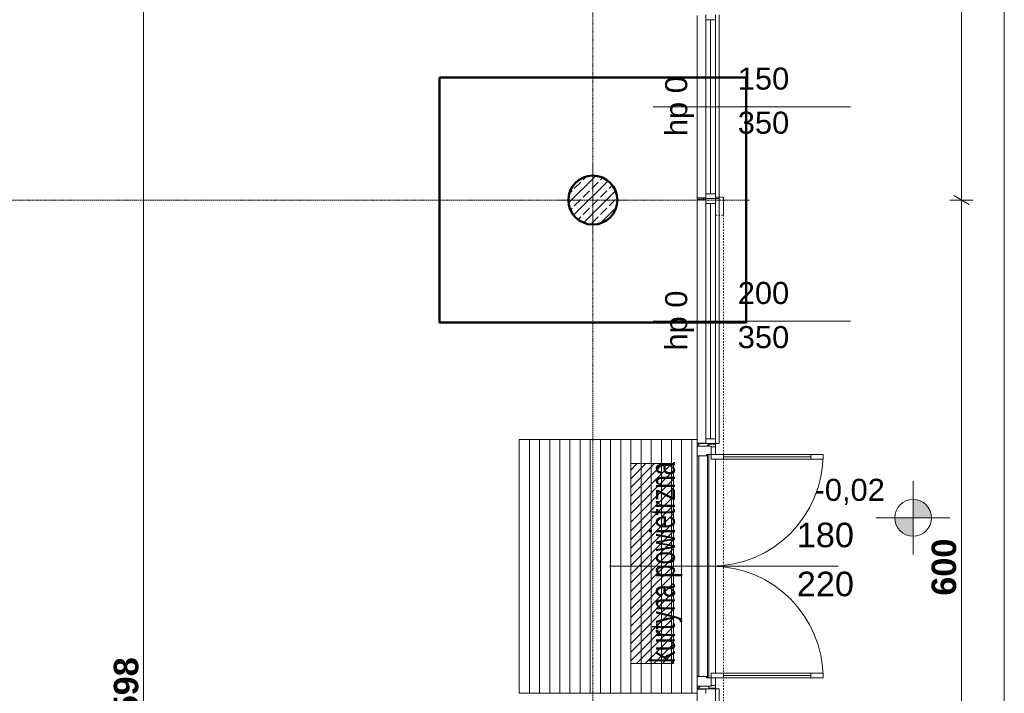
# Model space of a CAD drawing. Extents: x -7314 to 11761, y 144 to 9383.
# Tile 71 of 193: x 2846 to 3648, y 3384 to 3934. Entities that reach past the tile are written whole.
import ezdxf
from ezdxf.xclip import XClip

# ---------------------------------------------------------------- set-up
doc = ezdxf.new("R2010")
doc.units = 0
doc.header["$MEASUREMENT"] = 0
doc.header["$XCLIPFRAME"] = 0
for name, pattern in [('Krawędzie ukryte', [68, 48, -20]), ('Przerywana', [96, 48, -48]), ('Przerywana gęsta', [36, 24, -12]), ('Wipeout_Contour', [20000, 0, -20000])]:
    doc.linetypes.add(name, pattern=pattern)
for name, color, linetype in [('FORMA - Arch 01 - 220-A Ściany', 7, 'Continuous'), ('FORMA - Arch 01 - 299-A Wymiary Opisy wewnetrzne', 7, 'Continuous'), ('FORMA - Arch 01 - 410-K Osie', 7, 'Continuous'), ('FORMA - Arch 01 - 440-K Słupy', 7, 'Continuous'), ('FORMA - Arch 04 - Wymiary ogólne', 7, 'Continuous'), ('FORMA - Arch 05 - inst co', 7, 'Continuous')]:
    doc.layers.add(name, color=color, linetype=linetype)
doc.styles.add('STYL_AUTOMATYCZNY_2', font='arial.ttf')
doc.styles.add('STYL_AUTOMATYCZNY_7', font='arial.ttf', dxfattribs={"width": 0.7})
doc.styles.add('STYL_AUTOMATYCZNY_8', font='arial.ttf')
doc.styles.add('STYL_AUTOMATYCZNY_9', font='arial.ttf')
pattern_1 = [(45, (4185.3, -5972.398), (-17.67767, 17.67767), []), (45, (4181.764, -5968.863), (-17.67767, 17.67767), []), (45, (4178.229, -5965.327), (-17.67767, 17.67767), [])]

# ---------------------------------------------------------------- blocks, each defined once
blk = doc.blocks.new('Rysunek_1_1', base_point=(4185.3, -5972.4))
at = {"linetype": 'Continuous', "lineweight": 13}
h = blk.add_hatch(dxfattribs=at)
h.set_pattern_fill('Sklejka_0001', color=252, style=0, pattern_type=2)
h.set_pattern_definition([(270, (3368.8275, 3522.218), (8.27714, 0), [])])
h.paths.add_polyline_path([(3253, 3591.53), (3253, 3384.6), (3397.96, 3384.6), (3397.96, 3591.53)])
at = {"layer": 'FORMA - Arch 01 - 299-A Wymiary Opisy wewnetrzne', "linetype": 'Continuous', "lineweight": 5}
for points in [[(3574.11, 3527.54), (3589.11, 3527.54), (3587.96, 3533.28), (3584.71, 3538.15), (3579.85, 3541.4), (3574.11, 3542.54)], [(3574.11, 3527.54), (3559.11, 3527.54), (3560.25, 3521.8), (3563.5, 3516.93), (3568.37, 3513.68), (3574.11, 3512.54)]]:
    blk.add_hatch(color=7, dxfattribs=at).paths.add_polyline_path(points)
at = {"layer": 'FORMA - Arch 05 - inst co', "linetype": 'Continuous', "lineweight": 15}
h = blk.add_hatch(dxfattribs=at)
h.set_pattern_fill('cegła_zwykła_gęsta_0001', color=214, style=0, pattern_type=2)
h.set_pattern_definition([(45, (4185.2997, -5972.398), (-3.535534, 3.535534), [])])
h.paths.add_polyline_path([(3378.88, 3571.81), (3343.88, 3571.81), (3343.88, 3408.64), (3378.88, 3408.64)])
at = {"color": 7, "linetype": 'Przerywana', "lineweight": 13, "ltscale": 0.025, "flags": 128}
for points in [[(3419.59, 3188.12), (3419.6, 3789.34), (3413.04, 3789.34), (3413.03, 3188.12)], [(3413.04, 3774.67), (3419.6, 3774.67), (3419.6, 3789.34), (3413.04, 3789.34)]]:
    blk.add_lwpolyline(points, close=True, dxfattribs=at)
at = {"color": 251, "linetype": 'Continuous', "lineweight": 13, "ltscale": 0.025, "flags": 128}
blk.add_lwpolyline([(3253, 3591.53), (3253, 3384.6), (3397.96, 3384.6), (3397.96, 3591.53)], close=True, dxfattribs=at)
at = {"layer": 'FORMA - Arch 01 - 220-A Ściany', "color": 7, "linetype": 'Continuous', "lineweight": 13, "ltscale": 0.025}
blk.add_line((3413.04, 3788.12), (3416.04, 3788.12), dxfattribs=at)
at = {"layer": 'FORMA - Arch 01 - 299-A Wymiary Opisy wewnetrzne', "color": 7, "linetype": 'Continuous', "lineweight": 5, "ltscale": 0.025}
for p, q in [((3574.11, 3497.54), (3574.11, 3557.54)), ((3544.11, 3527.54), (3604.11, 3527.54))]:
    blk.add_line(p, q, dxfattribs=at)
blk.add_circle((3574.11, 3527.54), 15, dxfattribs=at)
at = {"layer": 'FORMA - Arch 01 - 410-K Osie', "color": 7, "linetype": 'Krawędzie ukryte', "lineweight": 13, "ltscale": 0.025}
blk.add_line((3420.76, 3786.9), (3440.7, 3786.9), dxfattribs=at)
at = {"layer": 'FORMA - Arch 04 - Wymiary ogólne', "color": 154, "linetype": 'Continuous', "lineweight": 13, "ltscale": 0.025}
for p, q in [((3648.5, 718.9), (3648.5, 5986.9)), ((3613.5, 3786.9), (3613.5, 4386.9)), ((2946.61, 2594.4), (2946.61, 4192.43)), ((3607.25, 3790.51), (3619.75, 3783.29)), ((3622.87, 3786.9), (3604.12, 3786.9)), ((3613.5, 3186.9), (3613.5, 3786.9))]:
    blk.add_line(p, q, dxfattribs=at)
at = {"layer": 'FORMA - Arch 05 - inst co', "color": 7, "linetype": 'Continuous', "lineweight": 13, "ltscale": 0.025, "flags": 128}
blk.add_lwpolyline([(3378.88, 3571.81), (3343.88, 3571.81), (3343.88, 3408.64), (3378.88, 3408.64)], close=True, dxfattribs=at)
at = {"layer": 'FORMA - Arch 01 - 220-A Ściany', "color": 7, "linetype": 'Continuous', "lineweight": 13, "attachment_point": 7, "style": 'STYL_AUTOMATYCZNY_2'}
for s, insert, char_height in [('\\A1;{\\pql;\\pt0;\\fArial|b0|i0|c238|p0;\\W1.000000;150\\fArial|b0|i0|c238|p0;\\W1.000000;\\A1{\\H.66x;\\S^  ;}\\fArial|b0|i0|c238|p0;\\W1.000000;\\fArial|b0|i0|c238|p0;\\W1.000000;}', (3431.16, 3871.82), 18), ('\\A1;{\\pql;\\pt0;\\fArial|b0|i0|c238|p0;\\W1.000000;350\\fArial|b0|i0|c238|p0;\\W1.000000;\\A1{\\H.66x;\\S^  ;}\\fArial|b0|i0|c238|p0;\\W1.000000;\\fArial|b0|i0|c238|p0;\\W1.000000;}', (3431.16, 3835.8), 18), ('\\A1;{\\pql;\\pt0;\\fArial|b0|i0|c238|p0;\\W1.000000;200\\fArial|b0|i0|c238|p0;\\W1.000000;\\A1{\\H.66x;\\S^  ;}\\fArial|b0|i0|c238|p0;\\W1.000000;\\fArial|b0|i0|c238|p0;\\W1.000000;}', (3431.16, 3696.82), 18), ('\\A1;{\\pql;\\pt0;\\fArial|b0|i0|c238|p0;\\W1.000000;350\\fArial|b0|i0|c238|p0;\\W1.000000;\\A1{\\H.66x;\\S^  ;}\\fArial|b0|i0|c238|p0;\\W1.000000;\\fArial|b0|i0|c238|p0;\\W1.000000;}', (3431.16, 3660.8), 18), ('\\A1;{\\pql;\\pt0;\\fArial|b0|i0|c238|p0;\\W1.000000;220\\fArial|b0|i0|c238|p0;\\W1.000000;\\A1{\\H.66x;\\S^  ;}\\fArial|b0|i0|c238|p0;\\W1.000000;\\fArial|b0|i0|c238|p0;\\W1.000000;}', (3479.29, 3457.78), 20)]:
    blk.add_mtext(s, dxfattribs=dict(at, insert=insert, char_height=char_height))
at = {"layer": 'FORMA - Arch 01 - 220-A Ściany', "color": 7, "linetype": 'Continuous', "lineweight": 13, "char_height": 18, "attachment_point": 7, "rotation": 90, "style": 'STYL_AUTOMATYCZNY_2'}
for insert in [(3395.37, 3839.09), (3395.37, 3664.09)]:
    blk.add_mtext('\\A1;{\\pql;\\pt0;\\fArial|b0|i0|c238|p0;\\W1.000000;hp 0\\fArial|b0|i0|c238|p0;\\W1.000000;\\A1{\\H.66x;\\S^  ;}\\fArial|b0|i0|c238|p0;\\W1.000000;\\fArial|b0|i0|c238|p0;\\W1.000000;}', dxfattribs=dict(at, insert=insert))
at = {"layer": 'FORMA - Arch 01 - 299-A Wymiary Opisy wewnetrzne', "color": 7, "linetype": 'Continuous', "lineweight": 13, "insert": (3493.79, 3538.07), "char_height": 18, "width": 56.2662, "attachment_point": 7, "style": 'STYL_AUTOMATYCZNY_8'}
blk.add_mtext('\\A1;{\\pql;\\fArial|b0|i0|c238|p0;\\W1.000000;-0,02}', dxfattribs=at)
at = {"layer": 'FORMA - Arch 04 - Wymiary ogólne', "color": 154, "linetype": 'Continuous', "lineweight": 13, "char_height": 20, "attachment_point": 7, "rotation": 90, "style": 'STYL_AUTOMATYCZNY_9'}
for s, insert, width in [('\\A1;{\\pql;\\fArial|b1|i0|c238|p0;\\W1.000000;600}', (3609.5, 3464.02), 45.7634), ('\\A1;{\\pql;\\fArial|b1|i0|c238|p0;\\W1.000000;1\xa0598}', (2942.61, 3343.84), 68.6384)]:
    blk.add_mtext(s, dxfattribs=dict(at, insert=insert, width=width))
at = {"layer": 'FORMA - Arch 05 - inst co', "color": 7, "linetype": 'Continuous', "lineweight": 13, "insert": (3385.92, 3409.06), "char_height": 20, "attachment_point": 7, "rotation": 90, "style": 'STYL_AUTOMATYCZNY_7'}
blk.add_mtext('\\A1;{\\pql;\\fArial|b0|i0|c238|p0;\\W0.700000;kurtyna powietrzna}', dxfattribs=at)
at = {"color": 254, "linetype": 'Wipeout_Contour', "lineweight": 0, "ltscale": 25453.915568}
blk.add_wipeout([(3398.04, 3787.62), (3405.04, 3787.62), (3405.04, 3788.12), (3398.54, 3788.12), (3398.04, 3788.12)], dxfattribs=at).dxf.layer = 'FORMA - Arch 01 - 220-A Ściany'
at = {"color": 254, "linetype": 'Wipeout_Contour', "lineweight": 0, "ltscale": 80505.637075}
blk.add_wipeout([(3333.04, 3786.9), (3333.04, 3786.9), (3327.18, 3801.04), (3313.04, 3806.9), (3313.04, 3806.9), (3313.04, 3806.9), (3298.9, 3801.04), (3293.04, 3786.9), (3293.04, 3786.9), (3293.04, 3786.9), (3298.9, 3772.75), (3313.04, 3766.9), (3313.04, 3766.9), (3313.04, 3766.9), (3327.18, 3772.75)], dxfattribs=at).dxf.layer = 'FORMA - Arch 01 - 440-K Słupy'
at = {"layer": 'FORMA - Arch 01 - 220-A Ściany', "linetype": 'Continuous', "lineweight": 5}
h = blk.add_hatch(dxfattribs=at)
h.set_pattern_fill('Aluminium_0001', style=0, pattern_type=2)
h.set_pattern_definition(pattern_1)
h.paths.add_polyline_path([(3398.04, 3787.62), (3405.04, 3787.62), (3405.04, 3788.12), (3398.54, 3788.12), (3398.04, 3788.12)])
at = {"layer": 'FORMA - Arch 01 - 440-K Słupy', "linetype": 'Continuous', "lineweight": 5}
h = blk.add_hatch(dxfattribs=at)
h.set_pattern_fill('beton_zbrojony_gęsty_0001', style=0, pattern_type=2)
h.set_pattern_definition([(45, (4185.3, -5972.398), (-7.071068, 7.071068), []), (45, (4181.764, -5968.863), (-7.071068, 7.071068), [7.5, -2.5])])
h.paths.add_polyline_path([(3333.04, 3786.9, 0.414214), (3313.04, 3806.9, 0.414214), (3293.04, 3786.9, 0.414214), (3313.04, 3766.9, 0.414214)])
at = {"layer": 'FORMA - Arch 01 - 410-K Osie', "color": 7, "linetype": 'Krawędzie ukryte', "lineweight": 13, "ltscale": 0.025}
blk.add_line((3313.04, 567.07), (3313.04, 6163.06), dxfattribs=at)
at = {"layer": 'FORMA - Arch 01 - 440-K Słupy', "color": 1, "linetype": 'Continuous', "lineweight": 13, "ltscale": 0.025}
for p, q in [((3313.04, 3794.9), (3313.04, 3814.9)), ((3305.04, 3786.9), (3285.04, 3786.9)), ((3321.04, 3786.9), (3341.04, 3786.9)), ((3313.04, 3778.9), (3313.04, 3758.9))]:
    blk.add_line(p, q, dxfattribs=at)
at = {"layer": 'FORMA - Arch 01 - 440-K Słupy', "color": 7, "linetype": 'Continuous', "lineweight": 25, "ltscale": 0.025, "flags": 128}
blk.add_lwpolyline([(3333.04, 3786.9, -0.414214), (3313.04, 3766.9, -0.414214), (3293.04, 3786.9, -0.414214), (3313.04, 3806.9, -0.414214)], format="xyb", close=True, dxfattribs=at)
at = {"layer": 'FORMA - Arch 01 - 440-K Słupy', "color": 1, "linetype": 'Continuous', "lineweight": 13, "ltscale": 0.025}
blk.add_point((3313.04, 3786.9), dxfattribs=at)
at = {"color": 254, "linetype": 'Wipeout_Contour', "lineweight": 0, "ltscale": 24002.946916}
blk.add_wipeout([(3398.04, 3387.62), (3405.04, 3387.62), (3405.04, 3388.12), (3398.54, 3388.12), (3398.04, 3388.12)], dxfattribs=at).dxf.layer = 'FORMA - Arch 01 - 220-A Ściany'
at = {"layer": 'FORMA - Arch 01 - 220-A Ściany', "linetype": 'Continuous', "lineweight": 5}
h = blk.add_hatch(dxfattribs=at)
h.set_pattern_fill('Aluminium_0001', style=0, pattern_type=2)
h.set_pattern_definition(pattern_1)
h.paths.add_polyline_path([(3398.04, 3387.62), (3405.04, 3387.62), (3405.04, 3388.12), (3398.54, 3388.12), (3398.04, 3388.12)])
at = {"color": 254, "linetype": 'Wipeout_Contour', "lineweight": 0, "ltscale": 25454.659369}
blk.add_wipeout([(3398.04, 3788.12), (3398.54, 3788.12), (3405.04, 3788.12), (3405.04, 3788.62), (3398.04, 3788.62)], dxfattribs=at).dxf.layer = 'FORMA - Arch 01 - 220-A Ściany'
at = {"layer": 'FORMA - Arch 01 - 220-A Ściany', "linetype": 'Continuous', "lineweight": 5}
h = blk.add_hatch(dxfattribs=at)
h.set_pattern_fill('Aluminium_0001', style=0, pattern_type=2)
h.set_pattern_definition(pattern_1)
h.paths.add_polyline_path([(3398.04, 3788.12), (3398.54, 3788.12), (3405.04, 3788.12), (3405.04, 3788.62), (3398.04, 3788.62)])
at = {"layer": 'FORMA - Arch 01 - 220-A Ściany', "color": 7, "linetype": 'Continuous', "lineweight": 13, "ltscale": 0.025}
blk.add_line((3398.04, 3937.62), (3398.04, 3788.62), dxfattribs=at)
at = {"layer": 'FORMA - Arch 01 - 220-A Ściany', "color": 7, "linetype": 'Continuous', "lineweight": 15, "ltscale": 0.025}
for p, q in [((3405.04, 3788.62), (3398.04, 3788.62)), ((3398.04, 3788.12), (3398.04, 3788.62)), ((3398.04, 3788.12), (3398.04, 3788.62)), ((3398.04, 3788.12), (3398.04, 3787.62)), ((3398.04, 3788.12), (3398.04, 3787.62)), ((3405.04, 3787.62), (3398.04, 3787.62)), ((3405.04, 3788.12), (3405.04, 3788.62)), ((3405.04, 3788.12), (3405.04, 3787.62))]:
    blk.add_line(p, q, dxfattribs=at)
at = {"color": 254, "linetype": 'Wipeout_Contour', "lineweight": 0, "ltscale": 58494.409692}
blk.add_wipeout([(3413.04, 3388.62), (3413.04, 3587.62), (3407.54, 3587.62), (3407.54, 3588.12), (3399.54, 3588.12), (3399.54, 3587.62), (3398.04, 3587.62), (3398.04, 3388.62), (3399.54, 3388.62), (3399.54, 3388.12), (3407.54, 3388.12), (3407.54, 3388.62)], dxfattribs=at).dxf.layer = 'FORMA - Arch 01 - 220-A Ściany'
at = {"color": 254, "linetype": 'Wipeout_Contour', "lineweight": 0, "ltscale": 24711.103361}
blk.add_wipeout([(3398.04, 3587.62), (3399.54, 3587.62), (3399.54, 3588.12), (3398.54, 3588.12), (3398.04, 3588.12)], dxfattribs=at).dxf.layer = 'FORMA - Arch 01 - 220-A Ściany'
at = {"color": 254, "linetype": 'Wipeout_Contour', "lineweight": 0, "ltscale": 24752.008236}
blk.add_wipeout([(3413.04, 3588.12), (3412.54, 3588.12), (3407.54, 3588.12), (3407.54, 3587.62), (3413.04, 3587.62)], dxfattribs=at).dxf.layer = 'FORMA - Arch 01 - 220-A Ściany'
at = {"color": 254, "linetype": 'Wipeout_Contour', "lineweight": 0, "ltscale": 23995.673333}
blk.add_wipeout([(3398.04, 3388.12), (3398.54, 3388.12), (3399.54, 3388.12), (3399.54, 3388.62), (3398.04, 3388.62)], dxfattribs=at).dxf.layer = 'FORMA - Arch 01 - 220-A Ściany'
at = {"color": 254, "linetype": 'Wipeout_Contour', "lineweight": 0, "ltscale": 24037.795828}
blk.add_wipeout([(3413.04, 3388.62), (3407.54, 3388.62), (3407.54, 3388.12), (3412.54, 3388.12), (3413.04, 3388.12)], dxfattribs=at).dxf.layer = 'FORMA - Arch 01 - 220-A Ściany'
at = {"layer": 'FORMA - Arch 01 - 220-A Ściany', "linetype": 'Continuous', "lineweight": 5}
h = blk.add_hatch(dxfattribs=at)
h.set_pattern_fill('Aluminium_0001', style=0, pattern_type=2)
h.set_pattern_definition(pattern_1)
h.paths.add_polyline_path([(3398.04, 3587.62), (3399.54, 3587.62), (3399.54, 3588.12), (3398.54, 3588.12), (3398.04, 3588.12)])
h = blk.add_hatch(dxfattribs=at)
h.set_pattern_fill('Aluminium_0001', style=0, pattern_type=2)
h.set_pattern_definition(pattern_1)
h.paths.add_polyline_path([(3413.04, 3588.12), (3412.54, 3588.12), (3407.54, 3588.12), (3407.54, 3587.62), (3413.04, 3587.62)])
h = blk.add_hatch(dxfattribs=at)
h.set_pattern_fill('Aluminium_0001', style=0, pattern_type=2)
h.set_pattern_definition(pattern_1)
h.paths.add_polyline_path([(3398.04, 3388.12), (3398.54, 3388.12), (3399.54, 3388.12), (3399.54, 3388.62), (3398.04, 3388.62)])
h = blk.add_hatch(dxfattribs=at)
h.set_pattern_fill('Aluminium_0001', style=0, pattern_type=2)
h.set_pattern_definition(pattern_1)
h.paths.add_polyline_path([(3413.04, 3388.62), (3407.54, 3388.62), (3407.54, 3388.12), (3412.54, 3388.12), (3413.04, 3388.12)])
at = {"color": 254, "linetype": 'Wipeout_Contour', "lineweight": 0, "ltscale": 24719.577366}
blk.add_wipeout([(3398.04, 3588.12), (3398.54, 3588.12), (3405.04, 3588.12), (3405.04, 3588.62), (3398.04, 3588.62)], dxfattribs=at).dxf.layer = 'FORMA - Arch 01 - 220-A Ściany'
at = {"layer": 'FORMA - Arch 01 - 220-A Ściany', "linetype": 'Continuous', "lineweight": 5}
h = blk.add_hatch(dxfattribs=at)
h.set_pattern_fill('Aluminium_0001', style=0, pattern_type=2)
h.set_pattern_definition(pattern_1)
h.paths.add_polyline_path([(3398.04, 3588.12), (3398.54, 3588.12), (3405.04, 3588.12), (3405.04, 3588.62), (3398.04, 3588.62)])
at = {"color": 254, "linetype": 'Wipeout_Contour', "lineweight": 0, "ltscale": 48754.423563}
blk.add_wipeout([(3398.04, 3394.12), (3398.04, 3390.12), (3409.54, 3390.12), (3409.54, 3390.62), (3413.04, 3390.62), (3413.04, 3585.62), (3409.54, 3585.62), (3409.54, 3586.12), (3398.04, 3586.12), (3398.04, 3582.12)], dxfattribs=at).dxf.layer = 'FORMA - Arch 01 - 220-A Ściany'
at = {"layer": 'FORMA - Arch 01 - 220-A Ściany', "color": 7, "linetype": 'Przerywana gęsta', "lineweight": 13, "ltscale": 0.025}
for p, q in [((3413.04, 3788.12), (3413.04, 3588.12)), ((3413.04, 3388.12), (3413.04, 3188.12))]:
    blk.add_line(p, q, dxfattribs=at)
at = {"layer": 'FORMA - Arch 01 - 220-A Ściany', "color": 7, "linetype": 'Continuous', "lineweight": 13, "ltscale": 0.025}
for p, q in [((3416.04, 3788.12), (3416.04, 3588.12)), ((3398.04, 3587.62), (3398.04, 3388.62)), ((3416.04, 3588.12), (3413.04, 3588.12)), ((3398.04, 3387.62), (3398.04, 3188.62)), ((3413.04, 3388.12), (3416.04, 3388.12)), ((3416.04, 3388.12), (3416.04, 3188.12))]:
    blk.add_line(p, q, dxfattribs=at)
at = {"layer": 'FORMA - Arch 01 - 220-A Ściany', "color": 7, "linetype": 'Continuous', "lineweight": 15, "ltscale": 0.025}
for p, q in [((3405.04, 3588.62), (3398.04, 3588.62)), ((3398.04, 3588.12), (3398.04, 3588.62)), ((3398.04, 3588.12), (3398.04, 3587.62)), ((3399.54, 3587.62), (3398.04, 3587.62)), ((3399.54, 3588.12), (3399.54, 3587.62)), ((3405.04, 3588.12), (3405.04, 3588.62)), ((3407.54, 3588.12), (3407.54, 3587.62)), ((3407.54, 3587.62), (3413.04, 3587.62)), ((3413.04, 3588.12), (3413.04, 3587.62)), ((3413.04, 3588.12), (3413.04, 3587.62)), ((3399.54, 3388.62), (3398.04, 3388.62)), ((3398.04, 3388.12), (3398.04, 3388.62)), ((3399.54, 3388.12), (3399.54, 3388.62)), ((3407.54, 3388.62), (3413.04, 3388.62)), ((3407.54, 3388.12), (3407.54, 3388.62)), ((3413.04, 3388.12), (3413.04, 3388.62)), ((3398.04, 3388.12), (3398.04, 3387.62)), ((3398.04, 3388.12), (3398.04, 3387.62)), ((3405.04, 3387.62), (3398.04, 3387.62)), ((3405.04, 3388.12), (3405.04, 3387.62))]:
    blk.add_line(p, q, dxfattribs=at)
at = {"color": 254, "linetype": 'Wipeout_Contour', "lineweight": 0, "ltscale": 20378.915621}
blk.add_wipeout([(3413.04, 3788.12), (3405.04, 3788.12), (3405.04, 3784.12), (3413.04, 3784.12)], dxfattribs=at).dxf.layer = 'FORMA - Arch 01 - 220-A Ściany'
at = {"color": 254, "linetype": 'Wipeout_Contour', "lineweight": 0, "ltscale": 19219.726633}
blk.add_wipeout([(3413.04, 3388.12), (3405.04, 3388.12), (3405.04, 3384.12), (3413.04, 3384.12)], dxfattribs=at).dxf.layer = 'FORMA - Arch 01 - 220-A Ściany'
at = {"layer": 'FORMA - Arch 01 - 220-A Ściany', "color": 7, "linetype": 'Continuous', "lineweight": 13, "ltscale": 0.025}
blk.add_line((3413.04, 3587.62), (3413.04, 3388.62), dxfattribs=at)
at = {"layer": 'FORMA - Arch 01 - 220-A Ściany', "color": 7, "linetype": 'Continuous', "lineweight": 15, "ltscale": 0.025}
for p, q in [((3413.04, 3388.12), (3413.04, 3388.62)), ((3405.04, 3387.62), (3398.04, 3387.62)), ((3405.04, 3384.12), (3405.04, 3388.12)), ((3412.54, 3388.12), (3405.04, 3388.12)), ((3412.54, 3388.12), (3405.04, 3388.12)), ((3413.04, 3388.12), (3412.54, 3388.12)), ((3413.04, 3388.12), (3412.54, 3388.12)), ((3413.04, 3388.12), (3413.04, 3384.12))]:
    blk.add_line(p, q, dxfattribs=at)
at = {"color": 254, "linetype": 'Wipeout_Contour', "lineweight": 0, "ltscale": 19496.009237}
blk.add_wipeout([(3407.54, 3388.12), (3407.54, 3588.12), (3399.54, 3588.12), (3399.54, 3388.12)], dxfattribs=at).dxf.layer = 'FORMA - Arch 01 - 220-A Ściany'
at = {"layer": 'FORMA - Arch 01 - 220-A Ściany', "color": 7, "linetype": 'Continuous', "lineweight": 15, "ltscale": 0.025}
blk.add_line((3326.51, 3488.12), (3512.9, 3488.12), dxfattribs=at)
at = {"layer": 'FORMA - Arch 01 - 220-A Ściany', "color": 7, "linetype": 'Continuous', "lineweight": 13, "ltscale": 0.025}
for centre, start, end in [((3409.54, 3579.32), 270, 0), ((3409.54, 3396.92), 0, 90)]:
    blk.add_arc(centre, 91.2, start, end, dxfattribs=at)
at = {"color": 254, "linetype": 'Wipeout_Contour', "lineweight": 0, "ltscale": 19776.489568}
blk.add_wipeout([(3407.54, 3588.12), (3399.54, 3588.12), (3399.54, 3584.12), (3407.54, 3584.12)], dxfattribs=at).dxf.layer = 'FORMA - Arch 01 - 220-A Ściany'
at = {"color": 254, "linetype": 'Wipeout_Contour', "lineweight": 0, "ltscale": 19215.412137}
blk.add_wipeout([(3407.54, 3392.12), (3399.54, 3392.12), (3399.54, 3388.12), (3407.54, 3388.12)], dxfattribs=at).dxf.layer = 'FORMA - Arch 01 - 220-A Ściany'
at = {"layer": 'FORMA - Arch 01 - 220-A Ściany', "linetype": 'Continuous', "lineweight": 5}
h = blk.add_hatch(dxfattribs=at)
h.set_pattern_fill('Aluminium_0001', style=0, pattern_type=2)
h.set_pattern_definition(pattern_1)
h.paths.add_polyline_path([(3407.54, 3588.12), (3399.54, 3588.12), (3399.54, 3584.12), (3407.54, 3584.12)])
h = blk.add_hatch(dxfattribs=at)
h.set_pattern_fill('Aluminium_0001', style=0, pattern_type=2)
h.set_pattern_definition(pattern_1)
h.paths.add_polyline_path([(3407.54, 3392.12), (3399.54, 3392.12), (3399.54, 3388.12), (3407.54, 3388.12)])
at = {"layer": 'FORMA - Arch 01 - 220-A Ściany', "color": 7, "linetype": 'Continuous', "lineweight": 13, "ltscale": 0.025}
for p, q in [((3398.04, 3787.62), (3398.04, 3588.62)), ((3399.54, 3588.12), (3399.54, 3388.12)), ((3407.54, 3588.12), (3399.54, 3588.12)), ((3399.54, 3588.12), (3399.54, 3584.12)), ((3399.54, 3584.12), (3407.54, 3584.12)), ((3406.54, 3584.12), (3406.54, 3392.12)), ((3407.54, 3588.12), (3407.54, 3388.12)), ((3407.54, 3584.12), (3407.54, 3588.12)), ((3407.54, 3392.12), (3399.54, 3392.12)), ((3399.54, 3392.12), (3399.54, 3388.12)), ((3407.54, 3388.12), (3407.54, 3392.12)), ((3399.54, 3388.12), (3407.54, 3388.12))]:
    blk.add_line(p, q, dxfattribs=at)
at = {"layer": 'FORMA - Arch 01 - 220-A Ściany', "color": 7, "linetype": 'Continuous', "lineweight": 15, "ltscale": 0.025}
for p, q in [((3398.04, 3588.12), (3398.04, 3588.62)), ((3398.04, 3588.12), (3398.04, 3587.62)), ((3399.54, 3587.62), (3398.04, 3587.62)), ((3407.54, 3588.12), (3399.54, 3588.12)), ((3407.54, 3588.12), (3399.54, 3588.12)), ((3407.54, 3587.62), (3413.04, 3587.62)), ((3398.04, 3388.12), (3398.04, 3388.62)), ((3399.54, 3388.62), (3398.04, 3388.62)), ((3407.54, 3388.62), (3413.04, 3388.62)), ((3407.54, 3388.12), (3399.54, 3388.12)), ((3407.54, 3388.12), (3399.54, 3388.12))]:
    blk.add_line(p, q, dxfattribs=at)
at = {"color": 254, "linetype": 'Wipeout_Contour', "lineweight": 0, "ltscale": 20006.969201}
blk.add_wipeout([(3500.74, 3579.32), (3490.74, 3579.32), (3490.74, 3575.32), (3500.74, 3575.32)], dxfattribs=at).dxf.layer = 'FORMA - Arch 01 - 220-A Ściany'
at = {"color": 254, "linetype": 'Wipeout_Contour', "lineweight": 0, "ltscale": 19502.970159}
blk.add_wipeout([(3500.74, 3396.92), (3500.74, 3400.92), (3490.74, 3400.92), (3490.74, 3396.92)], dxfattribs=at).dxf.layer = 'FORMA - Arch 01 - 220-A Ściany'
at = {"layer": 'FORMA - Arch 01 - 220-A Ściany', "color": 7, "linetype": 'Continuous', "lineweight": 13, "ltscale": 0.025}
for p, q in [((3500.74, 3575.32), (3500.74, 3579.32)), ((3500.74, 3400.92), (3500.74, 3396.92))]:
    blk.add_line(p, q, dxfattribs=at)
at = {"color": 254, "linetype": 'Wipeout_Contour', "lineweight": 0, "ltscale": 19803.240292}
blk.add_wipeout([(3405.04, 3588.12), (3413.04, 3588.12), (3413.04, 3592.12), (3405.04, 3592.12)], dxfattribs=at).dxf.layer = 'FORMA - Arch 01 - 220-A Ściany'
at = {"color": 254, "linetype": 'Wipeout_Contour', "lineweight": 0, "ltscale": 28847.838136}
blk.add_wipeout([(3398.04, 3390.12), (3409.54, 3390.12), (3409.54, 3396.92), (3405.54, 3396.92), (3405.54, 3398.12), (3398.04, 3398.12)], dxfattribs=at).dxf.layer = 'FORMA - Arch 01 - 220-A Ściany'
at = {"layer": 'FORMA - Arch 01 - 220-A Ściany', "color": 7, "linetype": 'Continuous', "lineweight": 15, "ltscale": 0.025}
for p, q in [((3398.04, 3398.12), (3398.04, 3390.12)), ((3398.04, 3390.12), (3409.54, 3390.12)), ((3398.04, 3390.12), (3398.54, 3390.12)), ((3398.04, 3390.12), (3398.54, 3390.12)), ((3398.54, 3390.12), (3409.54, 3390.12)), ((3398.54, 3390.12), (3409.54, 3390.12)), ((3409.54, 3390.62), (3413.04, 3390.62)), ((3413.04, 3390.12), (3413.04, 3390.62))]:
    blk.add_line(p, q, dxfattribs=at)
at = {"color": 254, "linetype": 'Wipeout_Contour', "lineweight": 0, "ltscale": 20090.987353}
blk.add_wipeout([(3413.04, 3784.12), (3405.04, 3784.12), (3405.04, 3592.12), (3413.04, 3592.12)], dxfattribs=at).dxf.layer = 'FORMA - Arch 01 - 220-A Ściany'
at = {"color": 254, "linetype": 'Wipeout_Contour', "lineweight": 0, "ltscale": 19271.429793}
blk.add_wipeout([(3409.54, 3400.92), (3409.54, 3396.92), (3419.54, 3396.92), (3419.54, 3400.92)], dxfattribs=at).dxf.layer = 'FORMA - Arch 01 - 220-A Ściany'
at = {"layer": 'FORMA - Arch 01 - 220-A Ściany', "color": 7, "linetype": 'Przerywana gęsta', "lineweight": 13, "ltscale": 0.025}
blk.add_line((3413.04, 3938.12), (3413.04, 3788.12), dxfattribs=at)
at = {"layer": 'FORMA - Arch 01 - 220-A Ściany', "color": 7, "linetype": 'Continuous', "lineweight": 13, "ltscale": 0.025}
for p, q in [((3416.04, 3938.12), (3416.04, 3788.12)), ((3405.04, 3592.12), (3405.04, 3784.12)), ((3409.04, 3784.12), (3409.04, 3592.12)), ((3416.04, 3788.12), (3413.04, 3788.12)), ((3413.04, 3784.12), (3413.04, 3592.12)), ((3409.54, 3396.92), (3409.54, 3400.92))]:
    blk.add_line(p, q, dxfattribs=at)
at = {"layer": 'FORMA - Arch 01 - 220-A Ściany', "color": 7, "linetype": 'Continuous', "lineweight": 15, "ltscale": 0.025}
for p, q in [((3405.04, 3787.62), (3398.04, 3787.62)), ((3405.04, 3784.12), (3405.04, 3788.12)), ((3412.54, 3788.12), (3405.04, 3788.12)), ((3412.54, 3788.12), (3405.04, 3788.12)), ((3413.04, 3784.12), (3405.04, 3784.12)), ((3413.04, 3788.12), (3412.54, 3788.12)), ((3413.04, 3788.12), (3412.54, 3788.12)), ((3413.04, 3788.12), (3413.04, 3784.12)), ((3523.04, 3688.12), (3362.13, 3688.12)), ((3405.04, 3588.12), (3405.04, 3592.12)), ((3405.04, 3592.12), (3413.04, 3592.12)), ((3413.04, 3592.12), (3413.04, 3588.12)), ((3405.04, 3588.62), (3398.04, 3588.62)), ((3412.54, 3588.12), (3405.04, 3588.12)), ((3412.54, 3588.12), (3405.04, 3588.12)), ((3413.04, 3588.12), (3412.54, 3588.12)), ((3413.04, 3588.12), (3412.54, 3588.12)), ((3405.54, 3398.12), (3398.04, 3398.12)), ((3405.54, 3396.92), (3405.54, 3398.12)), ((3409.54, 3396.92), (3405.54, 3396.92)), ((3409.54, 3390.12), (3409.54, 3396.92))]:
    blk.add_line(p, q, dxfattribs=at)
at = {"color": 254, "linetype": 'Wipeout_Contour', "lineweight": 0, "ltscale": 19384.305881}
blk.add_wipeout([(3490.74, 3396.92), (3490.74, 3398.92), (3419.54, 3398.92), (3419.54, 3396.92)], dxfattribs=at).dxf.layer = 'FORMA - Arch 01 - 220-A Ściany'
at = {"layer": 'FORMA - Arch 01 - 220-A Ściany', "color": 7, "linetype": 'Continuous', "lineweight": 13, "ltscale": 0.025, "flags": 128}
blk.add_lwpolyline([(3490.74, 3396.92), (3419.54, 3396.92), (3419.54, 3398.92), (3490.74, 3398.92)], close=True, dxfattribs=at)
at = {"color": 254, "linetype": 'Wipeout_Contour', "lineweight": 0, "ltscale": 20390.808738}
blk.add_wipeout([(3405.04, 3788.12), (3413.04, 3788.12), (3413.04, 3792.12), (3405.04, 3792.12)], dxfattribs=at).dxf.layer = 'FORMA - Arch 01 - 220-A Ściany'
at = {"color": 254, "linetype": 'Wipeout_Contour', "lineweight": 0, "ltscale": 29646.003858}
blk.add_wipeout([(3398.04, 3578.12), (3405.54, 3578.12), (3405.54, 3579.32), (3409.54, 3579.32), (3409.54, 3586.12), (3398.04, 3586.12)], dxfattribs=at).dxf.layer = 'FORMA - Arch 01 - 220-A Ściany'
at = {"layer": 'FORMA - Arch 01 - 220-A Ściany', "color": 7, "linetype": 'Continuous', "lineweight": 15, "ltscale": 0.025}
for p, q in [((3409.54, 3586.12), (3398.04, 3586.12)), ((3398.04, 3586.12), (3398.04, 3578.12)), ((3398.04, 3586.12), (3398.54, 3586.12)), ((3398.04, 3586.12), (3398.54, 3586.12)), ((3398.54, 3586.12), (3409.54, 3586.12)), ((3398.54, 3586.12), (3409.54, 3586.12)), ((3409.54, 3585.62), (3413.04, 3585.62)), ((3413.04, 3586.12), (3413.04, 3585.62))]:
    blk.add_line(p, q, dxfattribs=at)
at = {"layer": 'FORMA - Arch 01 - 410-K Osie', "color": 7, "linetype": 'Krawędzie ukryte', "lineweight": 13, "ltscale": 0.025}
blk.add_line((3420.76, 3786.9), (587.6, 3786.9), dxfattribs=at)
at = {"color": 254, "linetype": 'Wipeout_Contour', "lineweight": 0, "ltscale": 20609.677335}
blk.add_wipeout([(3413.04, 3934.12), (3405.04, 3934.12), (3405.04, 3792.12), (3413.04, 3792.12)], dxfattribs=at).dxf.layer = 'FORMA - Arch 01 - 220-A Ściany'
at = {"color": 254, "linetype": 'Wipeout_Contour', "lineweight": 0, "ltscale": 19781.329023}
blk.add_wipeout([(3409.54, 3575.32), (3419.54, 3575.32), (3419.54, 3579.32), (3409.54, 3579.32)], dxfattribs=at).dxf.layer = 'FORMA - Arch 01 - 220-A Ściany'
at = {"color": 254, "linetype": 'Wipeout_Contour', "lineweight": 0, "ltscale": 19389.916223}
blk.add_wipeout([(3490.74, 3398.92), (3490.74, 3400.92), (3419.54, 3400.92), (3419.54, 3398.92)], dxfattribs=at).dxf.layer = 'FORMA - Arch 01 - 220-A Ściany'
at = {"layer": 'FORMA - Arch 01 - 220-A Ściany', "color": 7, "linetype": 'Continuous', "lineweight": 15, "ltscale": 0.025}
for p, q in [((3405.04, 3934.12), (3405.04, 3938.12)), ((3413.04, 3934.12), (3405.04, 3934.12)), ((3413.04, 3938.12), (3413.04, 3934.12)), ((3523.04, 3863.12), (3362.13, 3863.12)), ((3405.04, 3788.12), (3405.04, 3792.12)), ((3405.04, 3792.12), (3413.04, 3792.12)), ((3413.04, 3792.12), (3413.04, 3788.12)), ((3405.04, 3788.62), (3398.04, 3788.62)), ((3412.54, 3788.12), (3405.04, 3788.12)), ((3412.54, 3788.12), (3405.04, 3788.12)), ((3413.04, 3788.12), (3412.54, 3788.12)), ((3413.04, 3788.12), (3412.54, 3788.12)), ((3409.54, 3579.32), (3409.54, 3586.12)), ((3398.04, 3578.12), (3405.54, 3578.12)), ((3405.54, 3578.12), (3405.54, 3579.32)), ((3405.54, 3579.32), (3409.54, 3579.32))]:
    blk.add_line(p, q, dxfattribs=at)
at = {"layer": 'FORMA - Arch 01 - 220-A Ściany', "color": 7, "linetype": 'Continuous', "lineweight": 13, "ltscale": 0.025}
for p, q in [((3405.04, 3792.12), (3405.04, 3934.12)), ((3409.04, 3934.12), (3409.04, 3792.12)), ((3413.04, 3934.12), (3413.04, 3792.12)), ((3409.54, 3579.32), (3409.54, 3575.32)), ((3409.54, 3400.92), (3419.54, 3400.92)), ((3419.54, 3396.92), (3409.54, 3396.92)), ((3419.54, 3400.92), (3419.54, 3396.92)), ((3490.74, 3398.92), (3419.54, 3398.92)), ((3490.74, 3396.92), (3490.74, 3400.92)), ((3490.74, 3400.92), (3500.74, 3400.92)), ((3500.74, 3396.92), (3490.74, 3396.92))]:
    blk.add_line(p, q, dxfattribs=at)
at = {"layer": 'FORMA - Arch 01 - 220-A Ściany', "color": 7, "linetype": 'Continuous', "lineweight": 13, "ltscale": 0.025, "flags": 128}
blk.add_lwpolyline([(3490.74, 3398.92), (3419.54, 3398.92), (3419.54, 3400.92), (3490.74, 3400.92)], close=True, dxfattribs=at)
at = {"color": 254, "linetype": 'Wipeout_Contour', "lineweight": 0, "ltscale": 19896.935468}
blk.add_wipeout([(3490.74, 3579.32), (3419.54, 3579.32), (3419.54, 3577.32), (3490.74, 3577.32)], dxfattribs=at).dxf.layer = 'FORMA - Arch 01 - 220-A Ściany'
at = {"layer": 'FORMA - Arch 01 - 220-A Ściany', "color": 7, "linetype": 'Continuous', "lineweight": 13, "ltscale": 0.025, "flags": 128}
blk.add_lwpolyline([(3490.74, 3579.32), (3419.54, 3579.32), (3419.54, 3577.32), (3490.74, 3577.32)], close=True, dxfattribs=at)
at = {"color": 254, "linetype": 'Wipeout_Contour', "lineweight": 0, "ltscale": 19891.181138}
blk.add_wipeout([(3490.74, 3577.32), (3419.54, 3577.32), (3419.54, 3575.32), (3490.74, 3575.32)], dxfattribs=at).dxf.layer = 'FORMA - Arch 01 - 220-A Ściany'
at = {"layer": 'FORMA - Arch 01 - 220-A Ściany', "color": 7, "linetype": 'Continuous', "lineweight": 13, "ltscale": 0.025}
for p, q in [((3419.54, 3579.32), (3409.54, 3579.32)), ((3409.54, 3575.32), (3419.54, 3575.32)), ((3419.54, 3575.32), (3419.54, 3579.32)), ((3490.74, 3577.32), (3419.54, 3577.32)), ((3500.74, 3579.32), (3490.74, 3579.32)), ((3490.74, 3579.32), (3490.74, 3575.32)), ((3490.74, 3575.32), (3500.74, 3575.32))]:
    blk.add_line(p, q, dxfattribs=at)
at = {"layer": 'FORMA - Arch 01 - 220-A Ściany', "color": 7, "linetype": 'Continuous', "lineweight": 13, "ltscale": 0.025, "flags": 128}
blk.add_lwpolyline([(3490.74, 3577.32), (3419.54, 3577.32), (3419.54, 3575.32), (3490.74, 3575.32)], close=True, dxfattribs=at)
at = {"layer": 'FORMA - Arch 01 - 220-A Ściany', "color": 7, "linetype": 'Continuous', "lineweight": 13, "insert": (3479.29, 3497.78), "char_height": 20, "attachment_point": 7, "style": 'STYL_AUTOMATYCZNY_2'}
blk.add_mtext('\\A1;{\\pql;\\pt0;\\fArial|b0|i0|c238|p0;\\W1.000000;180\\fArial|b0|i0|c238|p0;\\W1.000000;\\A1{\\H.66x;\\S^  ;}\\fArial|b0|i0|c238|p0;\\W1.000000;\\fArial|b0|i0|c238|p0;\\W1.000000;}', dxfattribs=at)

msp = doc.modelspace()

# ---------------------------------------------------------------- block references
at = {"lineweight": 20}
ref = msp.add_blockref('Rysunek_1_1', (4185.29965, -5972.39804), dxfattribs=at)
XClip(ref).set_block_clipping_path([(254.0251470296, 246.5573808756), (9689.7973583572, 9358.9497337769)])

# ---------------------------------------------------------------- next in the draw order: linework, layer by layer
at = {"lineweight": 50}
msp.add_lwpolyline([(3188.04064, 3886.89683), (3438.04064, 3886.89683), (3438.04064, 3686.89683), (3188.04064, 3686.89683), (3188.04064, 3886.89683)], dxfattribs=at)
msp.add_circle((3313.04065, 3786.8967), 20, dxfattribs=at)

doc.saveas('drawing.dxf')
